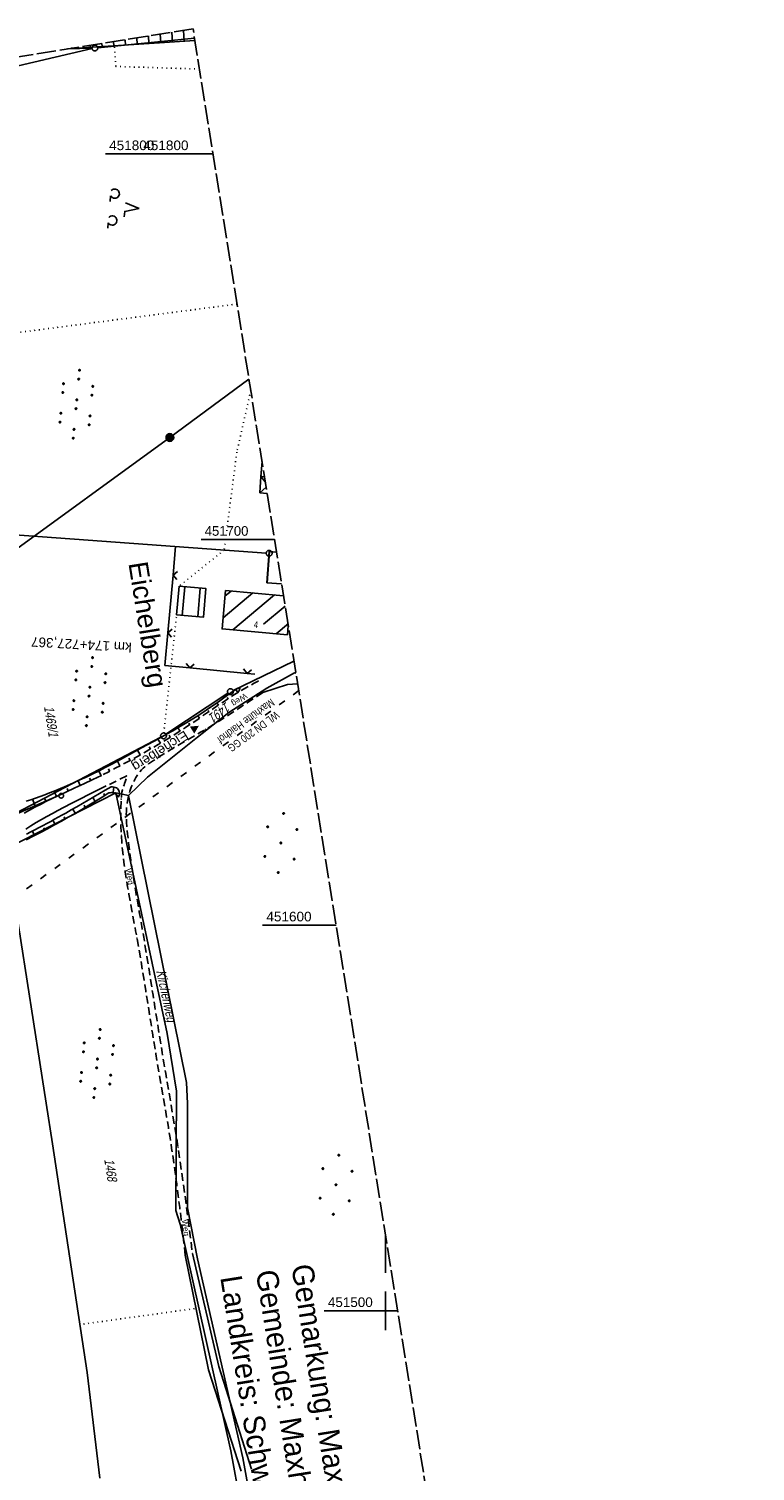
# Model space of a CAD drawing. Extents: x 508367 to 508796, y 450874 to 451832.
# Tile 37 of 37: x 508608 to 508796, y 451458 to 451832. Entities that reach past the tile are written whole.
import ezdxf
from ezdxf.enums import TextEntityAlignment as Align

# ---------------------------------------------------------------- set-up
doc = ezdxf.new("R2010")
doc.units = 0
doc.header["$LTSCALE"] = 10
doc.header["$MEASUREMENT"] = 0
for name, pattern in [('ACAD_ISO03W100', [30, 12, -18]), ('LT00', [0]), ('LT11', [0.3, 0.2, -0.1]), ('LT14', [0.6, 0.5, -0.1]), ('PUNKTX2_STR', [0.6, 0.1, -0.5])]:
    doc.linetypes.add(name, pattern=pattern)
doc.layers.get('0').update_dxf_attribs({"linetype": 'LT00'})
for name, color, linetype in [('--EK_FBR', 250, 'LT00'), ('-EL-93-1', 250, 'LT00'), ('DFK_BEB_SCHR', 254, 'LT00'), ('DFK_BEBAUUNG', 250, 'LT00'), ('DFK_BES-NAME', 255, 'LT00'), ('DFK_FLUR_NR', 250, 'LT00'), ('DFK_GZPKT', 250, 'LT00'), ('DFK_HAUSNR', 250, 'LT00'), ('DFK_KATASTER', 250, 'LT00'), ('DFK_NUTZUNG', 250, 'LT00'), ('DFK_NUTZUNGSGRENZE', 70, 'PUNKTX2_STR'), ('DFK_TOPO-ANL', 252, 'LT00'), ('DFK_VERMPKT', 252, 'LT00'), ('FELDWEG_TEXT', 250, 'Continuous'), ('GRENZNAME_B', 250, 'Continuous'), ('ORTSNAMEN', 250, 'Continuous'), ('ORTSRICHTUNG', 7, 'Continuous'), ('STROM_FREILTG', 80, 'STROMFREILEITUNG'), ('STROM_TEXT', 80, 'Continuous'), ('V120_BOESCH', 250, 'LT00'), ('V120_BOSCHUNG', 250, 'LT00'), ('V120_RASTER', 250, 'LT00'), ('V121_AFBR_BAB', 250, 'LT00'), ('V121_BOESCH', 250, 'LT00'), ('V121_BOSCHUNG', 250, 'LT00'), ('V121_FELDWEG', 250, 'LT11'), ('V121_RASTER', 250, 'LT00'), ('V121_ZAUN', 40, 'LT00'), ('WASSERLTG', 130, 'ACAD_ISO03W100'), ('WASSERLTG_TEXT', 130, 'Continuous')]:
    doc.layers.add(name, color=color, linetype=linetype)
doc.layers.add('-BLATT_121-RAND', color=7, linetype='LT14', plot=False)
doc.styles.add('Arial', font='ARIAL.TTF')
doc.styles.add('Beschrift', font='ARIAL.TTF')
doc.styles.get("Standard").update_dxf_attribs({"font": 'ARIAL.TTF'})
doc.styles.add('Strom', font='txt-alt.shx')
doc.styles.add('UNIR-H', font='unir_h.shx', dxfattribs={"width": 0.8})
doc.styles.add('Versorgungsltg', font='ARIAL.TTF', dxfattribs={"width": 0.8, "height": 2})
doc.linetypes.add('STROMFREILEITUNG', pattern='A,12.7,-5.5,["xx",Strom,S=2.5,R=0,X=-2.6,Y=-0.85],-4.35', length=22.55)

# ---------------------------------------------------------------- blocks, each defined once
blk = doc.blocks.new('SYMB7010')
at = {"color": 0, "linetype": 'ByBlock'}
for points in [[(-0.031408, 0.499213), (-0.093728, 0.49134), (-0.15457, 0.475719), (-0.212975, 0.452595), (-0.268021, 0.422333), (-0.31884, 0.385411), (-0.36463, 0.342411), (-0.40467, 0.29401), (-0.438329, 0.240973), (-0.465074, 0.184136), (-0.484486, 0.124395), (-0.496256, 0.062692), (-0.5002, 0)], [(-0.5002, 0), (-0.496256, -0.062692), (-0.484486, -0.124395), (-0.465075, -0.184136), (-0.438329, -0.240973), (-0.404671, -0.29401), (-0.36463, -0.342411), (-0.31884, -0.385411), (-0.268021, -0.422333), (-0.212975, -0.452595), (-0.154571, -0.475719), (-0.093728, -0.49134), (-0.031408, -0.499213), (0.031408, -0.499213)], [(0.5002, 0), (0.496256, 0.062692), (0.484485, 0.124395), (0.465074, 0.184136), (0.438329, 0.240973), (0.40467, 0.29401), (0.36463, 0.342411), (0.31884, 0.385411), (0.268021, 0.422333), (0.212975, 0.452595), (0.15457, 0.475719), (0.093728, 0.49134), (0.031408, 0.499213), (-0.031408, 0.499213)], [(0.031408, -0.499213), (0.093728, -0.491341), (0.15457, -0.475719), (0.212975, -0.452595), (0.268021, -0.422333), (0.31884, -0.385411), (0.36463, -0.342411), (0.404671, -0.294011), (0.438329, -0.240974), (0.465075, -0.184136), (0.484486, -0.124395), (0.496256, -0.062692), (0.500201, 0)]]:
    blk.add_lwpolyline(points, dxfattribs=at)
blk = doc.blocks.new('Ackerland7')
at = {"layer": 'DFK_NUTZUNG', "color": 0, "linetype": 'ByBlock'}
for p, q in [((-4, 3.93), (-4, 3.67)), ((-3.95, 3.63), (-3.95, 3.97)), ((-3.9, 3.99), (-3.9, 3.61)), ((-3.85, 3.6), (-3.85, 4)), ((-3.8, 3.99), (-3.8, 3.61)), ((-3.75, 3.63), (-3.75, 3.97)), ((-3.7, 3.93), (-3.7, 3.67)), ((-3.65, 3.8), (-3.65, 3.8)), ((3.7, 3.93), (3.7, 3.67)), ((3.75, 3.63), (3.75, 3.97)), ((3.8, 3.99), (3.8, 3.61)), ((3.85, 3.6), (3.85, 4)), ((3.9, 3.99), (3.9, 3.61)), ((3.95, 3.63), (3.95, 3.97)), ((4, 3.93), (4, 3.67)), ((4.05, 3.8), (4.05, 3.8)), ((-7.85, 0.13), (-7.85, -0.13)), ((-7.8, -0.17), (-7.8, 0.17)), ((-7.75, 0.19), (-7.75, -0.19)), ((-7.7, -0.2), (-7.7, 0.2)), ((-7.65, 0.19), (-7.65, -0.19)), ((-7.6, -0.17), (-7.6, 0.17)), ((-7.55, 0.13), (-7.55, -0.13)), ((-7.5, 0), (-7.5, 0)), ((-0.15, 0.13), (-0.15, -0.13)), ((-0.1, -0.17), (-0.1, 0.17)), ((-0.05, 0.19), (-0.05, -0.19)), ((0, -0.2), (0, 0.2)), ((0.05, 0.19), (0.05, -0.19)), ((0.1, -0.17), (0.1, 0.17)), ((0.15, 0.13), (0.15, -0.13)), ((0.2, 0), (0.2, 0)), ((7.55, 0.13), (7.55, -0.13)), ((7.6, -0.17), (7.6, 0.17)), ((7.65, 0.19), (7.65, -0.19)), ((7.7, -0.2), (7.7, 0.2)), ((7.75, 0.19), (7.75, -0.19)), ((7.8, -0.17), (7.8, 0.17)), ((7.85, 0.13), (7.85, -0.13)), ((7.9, 0), (7.9, 0)), ((-4, -3.67), (-4, -3.93)), ((-3.95, -3.97), (-3.95, -3.63)), ((-3.9, -3.61), (-3.9, -3.99)), ((-3.85, -4), (-3.85, -3.6)), ((-3.8, -3.61), (-3.8, -3.99)), ((-3.75, -3.97), (-3.75, -3.63)), ((-3.7, -3.67), (-3.7, -3.93)), ((3.7, -3.67), (3.7, -3.93)), ((3.75, -3.97), (3.75, -3.63)), ((3.8, -3.61), (3.8, -3.99)), ((3.85, -4), (3.85, -3.6)), ((3.9, -3.61), (3.9, -3.99)), ((3.95, -3.97), (3.95, -3.63)), ((4, -3.67), (4, -3.93)), ((-3.65, -3.8), (-3.65, -3.8)), ((4.05, -3.8), (4.05, -3.8))]:
    blk.add_line(p, q, dxfattribs=at)
for points in [[(-3.65, 3.8), (-3.67, 3.89), (-3.73, 3.96), (-3.81, 3.99), (-3.89, 3.99), (-3.97, 3.96), (-4.03, 3.89), (-4.05, 3.8), (-4.03, 3.71), (-3.97, 3.64), (-3.89, 3.6), (-3.81, 3.6), (-3.73, 3.64), (-3.67, 3.71), (-3.65, 3.8)], [(4.05, 3.8), (4.03, 3.89), (3.97, 3.96), (3.89, 3.99), (3.81, 3.99), (3.73, 3.96), (3.67, 3.89), (3.65, 3.8), (3.67, 3.71), (3.73, 3.64), (3.81, 3.61), (3.89, 3.61), (3.97, 3.64), (4.03, 3.71), (4.05, 3.8)], [(-7.5, 0), (-7.52, 0.09), (-7.58, 0.16), (-7.66, 0.19), (-7.74, 0.19), (-7.82, 0.16), (-7.88, 0.09), (-7.9, 0)], [(0.2, 0), (0.18, 0.09), (0.12, 0.16), (0.04, 0.19), (-0.04, 0.19), (-0.12, 0.16), (-0.18, 0.09), (-0.2, 0)], [(-0.2, 0), (-0.18, -0.09), (-0.12, -0.16), (-0.04, -0.19), (0.04, -0.19), (0.12, -0.16), (0.18, -0.09), (0.2, 0)], [(7.9, 0), (7.88, 0.09), (7.82, 0.16), (7.74, 0.19), (7.66, 0.19), (7.58, 0.16), (7.52, 0.09), (7.5, 0)], [(7.5, 0), (7.52, -0.09), (7.58, -0.16), (7.66, -0.19), (7.74, -0.19), (7.82, -0.16), (7.88, -0.09), (7.9, 0)], [(-7.9, 0), (-7.88, -0.09), (-7.82, -0.16), (-7.74, -0.19), (-7.66, -0.19), (-7.58, -0.16), (-7.52, -0.09), (-7.5, 0)], [(-3.65, -3.8), (-3.67, -3.71), (-3.73, -3.64), (-3.81, -3.61), (-3.89, -3.61), (-3.97, -3.64), (-4.03, -3.71), (-4.05, -3.8), (-4.03, -3.89), (-3.97, -3.96), (-3.89, -3.99), (-3.81, -3.99), (-3.73, -3.96), (-3.67, -3.89), (-3.65, -3.8)], [(4.05, -3.8), (4.03, -3.71), (3.97, -3.64), (3.89, -3.61), (3.81, -3.61), (3.73, -3.64), (3.67, -3.71), (3.65, -3.8), (3.67, -3.89), (3.73, -3.96), (3.81, -3.99), (3.89, -3.99), (3.97, -3.96), (4.03, -3.89), (4.05, -3.8)]]:
    blk.add_lwpolyline(points, dxfattribs=at)
blk = doc.blocks.new('SYMB7201')
at = {"color": 0, "linetype": 'ByBlock'}
for p, q in [((0, 0.385), (-0.11, 0.015)), ((-0.255, -0.385), (-0.115, -0.385)), ((0.445, -0.385), (0.585, -0.385))]:
    blk.add_line(p, q, dxfattribs=at)
for points in [[(0.25, 0.015), (0.11, 0.015), (0, 0.385)], [(-0.393816, -0.383308), (-0.416239, -0.362945), (-0.432849, -0.337617), (-0.442589, -0.308936), (-0.444836, -0.27873), (-0.439449, -0.248923), (-0.426769, -0.221415), (-0.407606, -0.197958), (-0.38318, -0.180047), (-0.355047, -0.168823), (-0.325, -0.165), (-0.294953, -0.168823), (-0.26682, -0.180047), (-0.242394, -0.197959), (-0.223231, -0.221415), (-0.210551, -0.248923), (-0.205164, -0.27873), (-0.207411, -0.308936), (-0.21715, -0.337617), (-0.233761, -0.362945), (-0.256184, -0.383308)], [(0.306185, -0.383308), (0.283761, -0.362945), (0.267151, -0.337617), (0.257411, -0.308936), (0.255164, -0.27873), (0.260552, -0.248923), (0.273231, -0.221415), (0.292394, -0.197958), (0.31682, -0.180047), (0.344953, -0.168823), (0.375, -0.165), (0.405047, -0.168823), (0.43318, -0.180047), (0.457606, -0.197959), (0.476769, -0.221415), (0.489449, -0.248923), (0.494836, -0.27873), (0.492589, -0.308936), (0.48285, -0.337617), (0.466239, -0.362945), (0.443816, -0.383308)]]:
    blk.add_lwpolyline(points, dxfattribs=at)
blk = doc.blocks.new('SYMB7110')
at = {"color": 0, "linetype": 'ByBlock'}
for p, q in [((-0.515, 0.392919), (-0.515, 0.367081)), ((-0.51, 0.362895), (-0.51, 0.397105)), ((-0.505, 0.399164), (-0.505, 0.360836)), ((-0.5, 0.360204), (-0.5, 0.399796)), ((-0.495, 0.399164), (-0.495, 0.360836)), ((-0.49, 0.362895), (-0.49, 0.397105)), ((-0.485, 0.392919), (-0.485, 0.367081)), ((-0.48, 0.379874), (-0.48, 0.380145)), ((-0.285, 0.392919), (-0.285, 0.367081)), ((-0.28, 0.362895), (-0.28, 0.397105)), ((-0.275, 0.399164), (-0.275, 0.360836)), ((-0.27, 0.360204), (-0.27, 0.399796)), ((-0.265, 0.399164), (-0.265, 0.360836)), ((-0.26, 0.362895), (-0.26, 0.397105)), ((-0.255, 0.392919), (-0.255, 0.367081)), ((-0.25, 0.379874), (-0.25, 0.380146)), ((0.255, 0.392919), (0.255, 0.367081)), ((0.26, 0.362895), (0.26, 0.397105)), ((0.265, 0.399164), (0.265, 0.360836)), ((0.27, 0.360204), (0.27, 0.399796)), ((0.275, 0.399164), (0.275, 0.360836)), ((0.28, 0.362895), (0.28, 0.397105)), ((0.285, 0.392919), (0.285, 0.367081)), ((0.29, 0.379874), (0.29, 0.380145)), ((0.485, 0.392919), (0.485, 0.367081)), ((0.49, 0.362895), (0.49, 0.397105)), ((0.495, 0.399164), (0.495, 0.360836)), ((0.5, 0.360204), (0.5, 0.399796)), ((0.505, 0.399164), (0.505, 0.360836)), ((0.51, 0.362895), (0.51, 0.397105)), ((0.515, 0.392919), (0.515, 0.367081)), ((0.52, 0.379874), (0.52, 0.380146)), ((-0.9, 0.012919), (-0.9, -0.012919)), ((-0.895, -0.017106), (-0.895, 0.017105)), ((-0.89, 0.019164), (-0.89, -0.019164)), ((-0.885, -0.019797), (-0.885, 0.019796)), ((-0.88, 0.019164), (-0.88, -0.019164)), ((-0.875, -0.017106), (-0.875, 0.017105)), ((-0.87, 0.012919), (-0.87, -0.012919)), ((-0.865, -0.000126), (-0.865, 0.000145)), ((-0.67, 0.012919), (-0.67, -0.012919)), ((-0.665, -0.017106), (-0.665, 0.017105)), ((-0.66, 0.019164), (-0.66, -0.019164)), ((-0.655, -0.019797), (-0.655, 0.019796)), ((-0.65, 0.019164), (-0.65, -0.019164)), ((-0.645, -0.017106), (-0.645, 0.017105)), ((-0.64, 0.012919), (-0.64, -0.012919)), ((-0.635, -0.000126), (-0.635, 0.000145)), ((-0.13, 0.012919), (-0.13, -0.012919)), ((-0.125, -0.017105), (-0.125, 0.017105)), ((-0.12, 0.019164), (-0.12, -0.019164)), ((-0.115, -0.019796), (-0.115, 0.019796)), ((-0.11, 0.019164), (-0.11, -0.019164)), ((-0.105, -0.017105), (-0.105, 0.017105)), ((-0.1, 0.012919), (-0.1, -0.012919)), ((-0.095, -0.000126), (-0.095, 0.000146)), ((0.1, 0.012919), (0.1, -0.012919)), ((0.105, -0.017105), (0.105, 0.017105)), ((0.11, 0.019164), (0.11, -0.019164)), ((0.115, -0.019796), (0.115, 0.019796)), ((0.12, 0.019164), (0.12, -0.019164)), ((0.125, -0.017105), (0.125, 0.017105)), ((0.13, 0.012919), (0.13, -0.012919)), ((0.135, -0.000126), (0.135, 0.000146)), ((0.64, 0.012919), (0.64, -0.012919)), ((0.645, -0.017105), (0.645, 0.017105)), ((0.65, 0.019164), (0.65, -0.019164)), ((0.655, -0.019796), (0.655, 0.019796)), ((0.66, 0.019164), (0.66, -0.019164)), ((0.665, -0.017105), (0.665, 0.017105)), ((0.67, 0.012919), (0.67, -0.012919)), ((0.675, -0.000126), (0.675, 0.000146)), ((0.87, 0.012919), (0.87, -0.012919)), ((0.875, -0.017105), (0.875, 0.017105)), ((0.88, 0.019164), (0.88, -0.019164)), ((0.885, -0.019796), (0.885, 0.019796)), ((0.89, 0.019164), (0.89, -0.019164)), ((0.895, -0.017105), (0.895, 0.017105)), ((0.9, 0.012919), (0.9, -0.012919)), ((0.905, -0.000126), (0.905, 0.000146)), ((-0.515, -0.367081), (-0.515, -0.392919)), ((-0.51, -0.397105), (-0.51, -0.362895)), ((-0.505, -0.360836), (-0.505, -0.399164)), ((-0.5, -0.399796), (-0.5, -0.360204)), ((-0.495, -0.360836), (-0.495, -0.399164)), ((-0.49, -0.397106), (-0.49, -0.362895)), ((-0.485, -0.367081), (-0.485, -0.392919)), ((-0.285, -0.367081), (-0.285, -0.392919)), ((-0.28, -0.397105), (-0.28, -0.362895)), ((-0.275, -0.360836), (-0.275, -0.399164)), ((-0.27, -0.399796), (-0.27, -0.360204)), ((-0.265, -0.360836), (-0.265, -0.399164)), ((-0.26, -0.397105), (-0.26, -0.362895)), ((-0.255, -0.367081), (-0.255, -0.392919)), ((0.255, -0.367081), (0.255, -0.392919)), ((0.26, -0.397105), (0.26, -0.362895)), ((0.265, -0.360836), (0.265, -0.399164)), ((0.27, -0.399796), (0.27, -0.360204)), ((0.275, -0.360836), (0.275, -0.399164)), ((0.28, -0.397105), (0.28, -0.362895)), ((0.285, -0.367081), (0.285, -0.392919)), ((0.485, -0.367081), (0.485, -0.392919)), ((0.49, -0.397105), (0.49, -0.362895)), ((0.495, -0.360836), (0.495, -0.399164)), ((0.5, -0.399796), (0.5, -0.360204)), ((0.505, -0.360836), (0.505, -0.399164)), ((0.51, -0.397105), (0.51, -0.362895)), ((0.515, -0.367081), (0.515, -0.392919)), ((-0.48, -0.380126), (-0.48, -0.379855)), ((-0.25, -0.380126), (-0.25, -0.379855)), ((0.29, -0.380126), (0.29, -0.379855)), ((0.52, -0.380126), (0.52, -0.379855))]:
    blk.add_line(p, q, dxfattribs=at)
for points in [[(-0.48, 0.38), (-0.481981, 0.388678), (-0.48753, 0.395637), (-0.49555, 0.399499), (-0.50445, 0.399499), (-0.51247, 0.395637), (-0.518019, 0.388678), (-0.52, 0.38), (-0.518019, 0.371322), (-0.51247, 0.364363), (-0.50445, 0.360501), (-0.49555, 0.360501), (-0.48753, 0.364363), (-0.481981, 0.371322), (-0.48, 0.38)], [(-0.25, 0.38), (-0.251981, 0.388678), (-0.25753, 0.395637), (-0.26555, 0.399499), (-0.27445, 0.399499), (-0.28247, 0.395637), (-0.288019, 0.388678), (-0.29, 0.38), (-0.288019, 0.371322), (-0.28247, 0.364363), (-0.27445, 0.360501), (-0.26555, 0.360501), (-0.25753, 0.364363), (-0.251981, 0.371322), (-0.25, 0.38)], [(0.29, 0.38), (0.288019, 0.388678), (0.28247, 0.395637), (0.27445, 0.399499), (0.26555, 0.399499), (0.25753, 0.395637), (0.251981, 0.388678), (0.25, 0.38), (0.251981, 0.371322), (0.25753, 0.364363), (0.26555, 0.360501), (0.27445, 0.360501), (0.28247, 0.364363), (0.288019, 0.371322), (0.29, 0.38)], [(0.52, 0.38), (0.518019, 0.388678), (0.51247, 0.395637), (0.50445, 0.399499), (0.495549, 0.399499), (0.48753, 0.395637), (0.481981, 0.388678), (0.48, 0.38), (0.481981, 0.371322), (0.48753, 0.364363), (0.495549, 0.360501), (0.50445, 0.360501), (0.51247, 0.364363), (0.518019, 0.371322), (0.52, 0.38)], [(-0.865, 0), (-0.866981, 0.008678), (-0.87253, 0.015637), (-0.88055, 0.019498), (-0.88945, 0.019498), (-0.89747, 0.015637), (-0.903019, 0.008678), (-0.905, 0)], [(-0.905, 0), (-0.903019, -0.008678), (-0.89747, -0.015637), (-0.88945, -0.019499), (-0.88055, -0.019499), (-0.87253, -0.015637), (-0.866981, -0.008678), (-0.865, 0)], [(-0.635, 0), (-0.636981, 0.008678), (-0.64253, 0.015637), (-0.65055, 0.019498), (-0.65945, 0.019498), (-0.66747, 0.015637), (-0.673019, 0.008678), (-0.675, 0)], [(-0.675, 0), (-0.673019, -0.008678), (-0.66747, -0.015637), (-0.65945, -0.019499), (-0.65055, -0.019499), (-0.64253, -0.015637), (-0.636981, -0.008678), (-0.635, 0)], [(-0.095, 0), (-0.096981, 0.008678), (-0.10253, 0.015637), (-0.11055, 0.019499), (-0.11945, 0.019499), (-0.12747, 0.015637), (-0.133019, 0.008678), (-0.135, 0)], [(-0.135, 0), (-0.133019, -0.008678), (-0.12747, -0.015637), (-0.11945, -0.019499), (-0.11055, -0.019499), (-0.10253, -0.015637), (-0.096981, -0.008678), (-0.095, 0)], [(0.135, 0), (0.133019, 0.008678), (0.12747, 0.015637), (0.11945, 0.019499), (0.11055, 0.019499), (0.10253, 0.015637), (0.096981, 0.008678), (0.095, 0)], [(0.095, 0), (0.096981, -0.008678), (0.10253, -0.015637), (0.11055, -0.019499), (0.11945, -0.019499), (0.12747, -0.015637), (0.133019, -0.008678), (0.135, 0)], [(0.675, 0), (0.673019, 0.008678), (0.66747, 0.015637), (0.65945, 0.019499), (0.65055, 0.019499), (0.64253, 0.015637), (0.636981, 0.008678), (0.635, 0)], [(0.635, 0), (0.636981, -0.008678), (0.64253, -0.015637), (0.65055, -0.019499), (0.65945, -0.019499), (0.66747, -0.015637), (0.673019, -0.008678), (0.675, 0)], [(0.905, 0), (0.903019, 0.008678), (0.89747, 0.015637), (0.88945, 0.019499), (0.88055, 0.019499), (0.87253, 0.015637), (0.866981, 0.008678), (0.865, 0)], [(0.865, 0), (0.866981, -0.008678), (0.87253, -0.015637), (0.88055, -0.019499), (0.88945, -0.019499), (0.89747, -0.015637), (0.903019, -0.008678), (0.905, 0)], [(-0.48, -0.38), (-0.481981, -0.371322), (-0.48753, -0.364363), (-0.49555, -0.360501), (-0.50445, -0.360501), (-0.51247, -0.364363), (-0.518019, -0.371322), (-0.52, -0.38), (-0.518019, -0.388678), (-0.51247, -0.395637), (-0.50445, -0.399499), (-0.49555, -0.399499), (-0.48753, -0.395637), (-0.481981, -0.388678), (-0.48, -0.38)], [(-0.25, -0.38), (-0.251981, -0.371322), (-0.25753, -0.364363), (-0.26555, -0.360501), (-0.27445, -0.360501), (-0.28247, -0.364363), (-0.288019, -0.371322), (-0.29, -0.38), (-0.288019, -0.388678), (-0.28247, -0.395637), (-0.27445, -0.399499), (-0.26555, -0.399499), (-0.25753, -0.395637), (-0.251981, -0.388678), (-0.25, -0.38)], [(0.29, -0.38), (0.288019, -0.371322), (0.28247, -0.364363), (0.27445, -0.360501), (0.26555, -0.360501), (0.25753, -0.364363), (0.251981, -0.371322), (0.25, -0.38), (0.251981, -0.388678), (0.25753, -0.395637), (0.26555, -0.399499), (0.27445, -0.399499), (0.28247, -0.395637), (0.288019, -0.388678), (0.29, -0.38)], [(0.52, -0.38), (0.518019, -0.371322), (0.51247, -0.364363), (0.50445, -0.360501), (0.495549, -0.360501), (0.48753, -0.364363), (0.481981, -0.371322), (0.48, -0.38), (0.481981, -0.388678), (0.48753, -0.395637), (0.495549, -0.399499), (0.50445, -0.399499), (0.51247, -0.395637), (0.518019, -0.388678), (0.52, -0.38)]]:
    blk.add_lwpolyline(points, dxfattribs=at)
blk = doc.blocks.new('SYMB0011')
at = {"color": 0, "linetype": 'ByBlock'}
for p, q in [((0.5, 0), (-0.5, 0)), ((0, 0.5), (0, -0.5))]:
    blk.add_line(p, q, dxfattribs=at)
blk = doc.blocks.new('SYMB0024')
at = {"color": 0, "linetype": 'ByBlock'}
for p, q in [((-0.5, 0.5), (0, 0)), ((0, 0), (0.5, 0.5))]:
    blk.add_line(p, q, dxfattribs=at)

msp = doc.modelspace()

# ---------------------------------------------------------------- hatches: boundary and pattern name
at = {"layer": 'STROM_TEXT'}
h = msp.add_hatch(color=256, dxfattribs=at)
edge = h.paths.add_edge_path()
edge.add_arc((508644.11, 451726.48), 1, 0, 360)

# ---------------------------------------------------------------- linework, layer by layer
at = {"layer": '--EK_FBR'}
for points in [[(508606.28, 451629.1), (508607.69, 451629.86), (508609.11, 451630.61), (508610.54, 451631.34), (508611.97, 451632.05), (508613.41, 451632.75), (508614.86, 451633.44), (508617.16, 451634.54), (508619.47, 451635.62), (508621.78, 451636.7), (508624.09, 451637.77), (508626.4, 451638.84)], [(508627.57, 451636.12), (508625.35, 451635.01), (508623.13, 451633.9), (508620.91, 451632.77), (508618.7, 451631.64), (508616.49, 451630.5), (508615.07, 451629.75), (508613.65, 451628.99), (508612.24, 451628.22), (508610.84, 451627.43), (508609.45, 451626.62), (508608.09, 451625.79), (508606.73, 451624.93)]]:
    msp.add_lwpolyline(points, dxfattribs=at)
at = {"layer": '-BLATT_121-RAND'}
msp.add_lwpolyline([(508366.71, 451787.23), (508512.47, 450873.79), (508795.89, 450919.01), (508650.12, 451832.45), (508366.71, 451787.23)], dxfattribs=at)
at = {"layer": 'DFK_BEB_SCHR'}
for p, q in [((508667.74, 451716.54), (508667.89, 451716.37)), ((508669.32, 451688.81), (508669.96, 451696.89)), ((508648, 451687.79), (508647.33, 451680.36)), ((508651.32, 451680), (508651.99, 451687.42)), ((508657.92, 451679.75), (508665.61, 451686.16)), ((508659.97, 451686.67), (508658.43, 451685.39)), ((508671.25, 451685.66), (508660.4, 451676.61)), ((508668.4, 451678.08), (508674.01, 451682.75)), ((508666.03, 451676.1), (508666.14, 451676.19)), ((508674.86, 451678.25), (508671.66, 451675.59))]:
    msp.add_line(p, q, dxfattribs=at)
at = {"layer": 'DFK_BEBAUUNG'}
for p, q in [((508667.73, 451716.38), (508667.41, 451712.16)), ((508669.08, 451713.63), (508667.41, 451712.16)), ((508667.73, 451716.38), (508668.86, 451715.01)), ((508669.34, 451712), (508667.41, 451712.16))]:
    msp.add_line(p, q, dxfattribs=at)
for points in [[(508668.66, 451716.31), (508667.73, 451716.38), (508668.03, 451720.25)], [(508669.24, 451688.82), (508669.88, 451696.9), (508671.78, 451696.75)], [(508645.85, 451680.5), (508646.52, 451687.93), (508653.46, 451687.29), (508652.79, 451679.87), (508645.85, 451680.5)], [(508673.09, 451688.52), (508669.24, 451688.82)], [(508674.61, 451675.32), (508657.65, 451676.86), (508658.56, 451686.8), (508673.58, 451685.45)], [(508674.82, 451677.72), (508674.61, 451675.32)]]:
    msp.add_lwpolyline(points, dxfattribs=at)
at = {"layer": 'DFK_KATASTER'}
for p, q in [((508625.4, 451827.57), (508650.51, 451830.05)), ((508623.92, 451827.33), (508546.97, 451809.29)), ((508623.9, 451827.47), (508617.52, 451827.25)), ((508669.1, 451696.51), (508598.08, 451701.69)), ((508669.24, 451688.82), (508669.79, 451695.71)), ((508673.09, 451688.52), (508669.24, 451688.82)), ((508676.29, 451668.49), (508660.49, 451660.9)), ((508669.22, 451661.5), (508676.44, 451665.48)), ((508676.44, 451665.48), (508676.78, 451665.39)), ((508659.41, 451655.16), (508669.22, 451661.5)), ((508643.09, 451649.53), (508659.18, 451660.17)), ((508651.25, 451648.79), (508659.41, 451655.16)), ((508641.8, 451648.77), (508600.87, 451627.33)), ((508638.33, 451638.4), (508651.25, 451648.79)), ((508633.4, 451633.63), (508638.33, 451638.4)), ((508601.66, 451619.83), (508630.1, 451634.38)), ((508630.1, 451634.38), (508643.44, 451571.94)), ((508630.1, 451634.38), (508633.4, 451633.63)), ((508633.4, 451633.63), (508648.39, 451559.21)), ((508613.66, 451543.32), (508602.18, 451617.13)), ((508643.44, 451571.94), (508645.8, 451556.95)), ((508645.8, 451556.95), (508645.69, 451526.04)), ((508648.39, 451559.21), (508648.65, 451553.8)), ((508648.65, 451553.8), (508648.7, 451526.69)), ((508622.65, 451484), (508613.66, 451543.32)), ((508645.69, 451526.04), (508646.76, 451522.51)), ((508648.7, 451526.69), (508651.24, 451513.49)), ((508646.76, 451522.51), (508659.88, 451463.68)), ((508651.24, 451513.49), (508663, 451461.88)), ((508625.95, 451456.64), (508622.65, 451484)), ((508670.37, 451408.49), (508659.88, 451463.68)), ((508663, 451461.88), (508665.71, 451447.38))]:
    msp.add_line(p, q, dxfattribs=at)
at = {"layer": 'DFK_NUTZUNGSGRENZE', "ltscale": 0.2}
for p, q in [((508630.08, 451822.71), (508629.76, 451828)), ((508651.79, 451822.02), (508630.08, 451822.71)), ((508661.51, 451761.09), (508597.46, 451752.76)), ((508665.09, 451738.68), (508661.47, 451722.7)), ((508661.47, 451722.7), (508658.2, 451697.31)), ((508658.2, 451697.31), (508646.52, 451687.93)), ((508642.54, 451649.86), (508645.85, 451680.5)), ((508650.47, 451500.58), (508620.76, 451496.46))]:
    msp.add_line(p, q, dxfattribs=at)
at = {"layer": 'DFK_TOPO-ANL'}
for p, q in [((508668.2, 451660.36), (508674.63, 451662.46)), ((508674.63, 451662.46), (508677.22, 451662.63)), ((508656.81, 451485.62), (508649.96, 451514.86)), ((508654.1, 451484.73), (508648.11, 451514.46)), ((508665.24, 451458.94), (508656.81, 451485.62)), ((508662.57, 451458.45), (508654.1, 451484.73))]:
    msp.add_line(p, q, dxfattribs=at)
at = {"layer": 'STROM_FREILTG', "ltscale": 0.05, "flags": 128}
msp.add_lwpolyline([(508664.62, 451741.59), (508644.11, 451726.48), (508557.09, 451663.2), (508439.22, 451609.46), (508396.75, 451598.99)], dxfattribs=at)
at = {"layer": 'STROM_TEXT'}
msp.add_circle((508644.11, 451726.48), 1, dxfattribs=at)
at = {"layer": 'V120_BOESCH'}
msp.add_lwpolyline([(508650.6, 451829.45), (508642.74, 451828.91), (508621.47, 451827.51), (508618.55, 451827.42)], dxfattribs=at)
at = {"layer": 'V120_BOSCHUNG'}
for p, q in [((508629.56, 451828.04), (508629.49, 451829.16)), ((508632.6, 451828.24), (508632.51, 451829.64)), ((508635.64, 451828.44), (508635.54, 451830.13)), ((508638.69, 451828.64), (508638.57, 451830.61)), ((508641.74, 451828.84), (508641.6, 451831.09)), ((508644.8, 451829.05), (508644.62, 451831.58)), ((508647.85, 451829.26), (508647.65, 451832.06)), ((508620.35, 451827.47), (508620.35, 451827.7)), ((508623.43, 451827.64), (508623.41, 451828.19)), ((508626.51, 451827.84), (508626.46, 451828.68))]:
    msp.add_line(p, q, dxfattribs=at)
at = {"layer": 'V120_RASTER'}
msp.add_line((508645.88, 451800), (508627.38, 451800), dxfattribs=at)
at = {"layer": 'V121_AFBR_BAB'}
for points in [[(508606.28, 451629.1), (508607.69, 451629.86), (508609.11, 451630.61), (508610.54, 451631.34), (508611.97, 451632.05), (508613.41, 451632.75), (508614.86, 451633.44), (508617.16, 451634.54), (508619.47, 451635.62), (508621.78, 451636.7), (508624.09, 451637.77), (508626.4, 451638.84)], [(508627.57, 451636.12), (508625.35, 451635.01), (508623.13, 451633.9), (508620.91, 451632.77), (508618.7, 451631.64), (508616.49, 451630.5), (508615.07, 451629.75), (508613.65, 451628.99), (508612.24, 451628.22), (508610.84, 451627.43), (508609.45, 451626.62), (508608.09, 451625.79), (508606.73, 451624.93)]]:
    msp.add_lwpolyline(points, dxfattribs=at)
at = {"layer": 'V121_BOESCH'}
for points in [[(508650.6, 451829.45), (508642.74, 451828.91), (508621.47, 451827.51), (508618.55, 451827.42)], [(508662.21, 451661.46), (508661.76, 451661.42), (508661.33, 451661.26), (508659.9, 451660.23), (508658.46, 451659.2), (508657.03, 451658.19), (508655.58, 451657.18), (508654.13, 451656.18), (508652.66, 451655.2), (508651.19, 451654.25), (508649.62, 451653.27), (508648.04, 451652.31), (508646.45, 451651.37), (508644.85, 451650.45), (508643.24, 451649.54), (508641.63, 451648.64), (508640.01, 451647.75), (508638.39, 451646.86), (508636.77, 451645.97), (508635.2, 451645.11), (508633.64, 451644.25), (508632.07, 451643.4), (508630.5, 451642.55), (508628.92, 451641.7), (508627.33, 451640.87), (508625.73, 451640.06), (508624.09, 451639.24), (508622.43, 451638.44), (508620.76, 451637.67), (508619.09, 451636.91), (508617.42, 451636.17), (508615.76, 451635.46), (508614.09, 451634.78), (508612.9, 451634.3), (508611.7, 451633.83), (508610.5, 451633.39), (508609.28, 451632.95), (508608.05, 451632.54), (508606.81, 451632.14)], [(508661.73, 451660.35), (508661.97, 451660.69), (508662.13, 451661.06), (508662.21, 451661.46)], [(508630.71, 451633.2), (508630.83, 451633.48), (508630.94, 451633.76), (508631.02, 451634.05), (508631.04, 451634.35), (508631, 451634.65), (508630.89, 451634.94), (508630.74, 451635.21), (508630.54, 451635.43), (508630.26, 451635.62), (508629.94, 451635.75), (508629.59, 451635.83), (508629.22, 451635.87), (508628.85, 451635.9), (508627.35, 451635.02), (508625.85, 451634.14), (508624.36, 451633.26), (508622.88, 451632.4), (508621.41, 451631.55), (508619.96, 451630.71), (508618.52, 451629.89), (508617.1, 451629.09), (508616.12, 451628.55), (508615.15, 451628.01), (508614.18, 451627.47), (508613.2, 451626.94), (508612.21, 451626.41), (508611.21, 451625.87), (508610.19, 451625.33), (508609.13, 451624.77), (508608.05, 451624.2), (508606.93, 451623.61)], [(508614.86, 451633.44), (508602.43, 451628.01)], [(508606.85, 451622.19), (508608.69, 451623.13), (508610.52, 451624.07), (508612.34, 451625.03), (508614.16, 451626), (508615.97, 451626.98), (508617.77, 451627.99), (508619.54, 451629.01), (508621.3, 451630.04), (508623.05, 451631.1), (508624.79, 451632.16), (508626.53, 451633.23), (508628.26, 451634.31), (508628.63, 451634.38), (508628.98, 451634.43), (508629.32, 451634.43), (508629.63, 451634.36), (508629.88, 451634.23), (508630.11, 451634.03), (508630.32, 451633.78), (508630.52, 451633.5), (508630.71, 451633.2)]]:
    msp.add_lwpolyline(points, dxfattribs=at)
at = {"layer": 'V121_BOSCHUNG'}
for p, q in [((508629.56, 451828.04), (508629.49, 451829.16)), ((508632.6, 451828.24), (508632.51, 451829.64)), ((508635.64, 451828.44), (508635.54, 451830.13)), ((508638.69, 451828.64), (508638.57, 451830.61)), ((508641.74, 451828.84), (508641.6, 451831.09)), ((508644.8, 451829.05), (508644.62, 451831.58)), ((508647.85, 451829.26), (508647.65, 451832.06)), ((508620.35, 451827.47), (508620.35, 451827.7)), ((508623.43, 451827.64), (508623.41, 451828.19)), ((508626.51, 451827.84), (508626.46, 451828.68)), ((508661.71, 451660.34), (508661.21, 451661.17)), ((508656.7, 451657.09), (508656.3, 451657.68)), ((508659.19, 451658.75), (508658.97, 451659.08)), ((508651.77, 451653.68), (508651.32, 451654.33)), ((508654.24, 451655.38), (508654.03, 451655.68)), ((508646.76, 451650.36), (508646.2, 451651.22)), ((508649.28, 451652), (508649.03, 451652.37)), ((508639.05, 451645.67), (508638.71, 451646.26)), ((508641.65, 451647.19), (508640.98, 451648.28)), ((508644.21, 451648.75), (508643.91, 451649.25)), ((508631.14, 451641.32), (508630.49, 451642.54)), ((508633.79, 451642.74), (508633.46, 451643.35)), ((508636.43, 451644.18), (508635.74, 451645.41)), ((508626.3, 451638.79), (508625.71, 451640.05)), ((508628.48, 451639.93), (508628.16, 451640.53)), ((508614.71, 451633.37), (508614.09, 451634.78)), ((508617.74, 451634.81), (508617.45, 451635.43)), ((508620.85, 451636.27), (508620.3, 451637.45)), ((508623.57, 451637.53), (508623.3, 451638.13)), ((508629.37, 451634.42), (508629.57, 451635.83)), ((508609.21, 451630.97), (508608.46, 451632.67)), ((508611.96, 451632.17), (508611.63, 451632.93)), ((508622.18, 451630.57), (508621.86, 451631.1)), ((508624.75, 451632.13), (508624.13, 451633.13)), ((508627.19, 451633.64), (508627.01, 451634.18)), ((508614.34, 451626.09), (508613.73, 451627.23)), ((508616.98, 451627.54), (508616.66, 451628.11)), ((508619.59, 451629.03), (508618.96, 451630.14)), ((508609.02, 451623.3), (508608.45, 451624.41)), ((508611.69, 451624.68), (508611.39, 451625.25))]:
    msp.add_line(p, q, dxfattribs=at)
at = {"layer": 'V121_FELDWEG'}
msp.add_line((508632.91, 451638.72), (508627.57, 451636.12), dxfattribs=at)
at = {"layer": 'V121_FELDWEG', "flags": 128}
for points in [[(508667.01, 451663.31), (508665.94, 451662.74), (508664.88, 451662.16), (508663.83, 451661.57), (508662.78, 451660.97), (508661.73, 451660.35), (508660.44, 451659.56), (508659.16, 451658.73), (508657.89, 451657.89), (508656.63, 451657.04), (508655.38, 451656.17), (508654.12, 451655.31), (508652.87, 451654.44), (508651.62, 451653.57), (508648.16, 451651.26), (508644.65, 451649.03), (508641.1, 451646.87), (508637.51, 451644.79), (508635.67, 451643.76), (508633.83, 451642.76), (508631.98, 451641.77), (508630.12, 451640.79), (508628.26, 451639.81), (508626.4, 451638.84)], [(508668.2, 451660.36), (508666.36, 451659.13), (508664.53, 451657.91), (508662.69, 451656.7), (508660.84, 451655.49), (508658.99, 451654.3), (508657.13, 451653.12), (508655.26, 451651.96), (508653.38, 451650.82), (508652.02, 451650.03), (508650.66, 451649.24), (508649.3, 451648.45), (508647.94, 451647.67), (508646.58, 451646.88), (508645.22, 451646.08), (508643.87, 451645.27), (508642.53, 451644.44), (508641.2, 451643.6), (508639.88, 451642.72), (508638.58, 451641.82), (508638.11, 451641.48), (508637.64, 451641.12), (508637.19, 451640.75), (508636.77, 451640.34), (508636.36, 451639.88), (508635.98, 451639.38), (508635.64, 451638.86), (508635.32, 451638.32), (508635.02, 451637.76), (508634.53, 451636.78), (508634.1, 451635.77), (508633.73, 451634.74), (508633.42, 451633.7), (508633.17, 451632.64), (508633, 451631.66), (508632.89, 451630.67), (508632.83, 451629.67), (508632.81, 451628.66), (508632.83, 451627.65), (508632.87, 451626.64), (508632.95, 451625.63), (508633.04, 451624.61), (508633.14, 451623.6), (508633.39, 451621.34), (508633.67, 451619.08), (508633.98, 451616.84), (508634.31, 451614.61), (508634.66, 451612.38), (508635.02, 451610.16), (508635.39, 451607.95), (508635.78, 451605.73), (508636.16, 451603.52), (508636.55, 451601.31), (508636.94, 451599.1), (508637.32, 451596.89), (508637.82, 451593.89), (508638.32, 451590.88), (508638.8, 451587.87), (508639.27, 451584.86), (508639.75, 451581.85), (508640.22, 451578.83), (508640.69, 451575.81), (508641.17, 451572.8), (508641.66, 451569.78), (508642.11, 451567.04), (508642.57, 451564.29), (508643.04, 451561.55), (508643.51, 451558.8), (508643.97, 451556.06), (508644.44, 451553.32), (508644.9, 451550.57), (508645.35, 451547.83), (508645.8, 451545.08), (508646.23, 451542.33), (508646.69, 451539.29), (508647.13, 451536.24), (508647.56, 451533.19), (508647.98, 451530.14), (508648.39, 451527.09), (508648.79, 451524.03), (508649.19, 451520.97), (508649.58, 451517.92), (508649.96, 451514.86)], [(508648.11, 451514.46), (508647.75, 451517.54), (508647.39, 451520.62), (508647.03, 451523.7), (508646.65, 451526.78), (508646.27, 451529.86), (508645.87, 451532.94), (508645.46, 451536.01), (508645.03, 451539.09), (508644.57, 451542.15), (508644.15, 451544.88), (508643.71, 451547.61), (508643.26, 451550.33), (508642.81, 451553.06), (508642.34, 451555.78), (508641.87, 451558.5), (508641.4, 451561.22), (508640.93, 451563.94), (508640.47, 451566.66), (508640.01, 451569.39), (508639.57, 451572.11), (508639.14, 451574.84), (508638.71, 451577.57), (508638.28, 451580.3), (508637.85, 451583.03), (508637.41, 451585.76), (508636.97, 451588.49), (508636.52, 451591.22), (508636.06, 451593.95), (508635.57, 451596.67), (508635.23, 451598.57), (508634.87, 451600.47), (508634.52, 451602.37), (508634.16, 451604.27), (508633.82, 451606.17), (508633.48, 451608.07), (508633.15, 451609.97), (508632.84, 451611.88), (508632.55, 451613.78), (508632.28, 451615.69), (508632.04, 451617.6), (508631.83, 451619.51), (508631.66, 451621.42), (508631.52, 451623.33), (508631.41, 451625.67), (508631.37, 451628.01), (508631.39, 451630.36), (508631.48, 451632.71), (508631.52, 451633.32), (508631.57, 451633.92), (508631.66, 451634.51), (508631.79, 451635.1), (508631.91, 451635.52), (508632.06, 451635.94), (508632.22, 451636.35), (508632.37, 451636.77), (508632.52, 451637.19), (508632.67, 451637.69), (508632.79, 451638.2), (508632.91, 451638.72)]]:
    msp.add_lwpolyline(points, dxfattribs=at)
at = {"layer": 'V121_RASTER'}
for p, q in [((508655.3, 451800), (508636.24, 451800)), ((508652.2, 451700), (508671.26, 451700)), ((508687.22, 451600), (508668.16, 451600)), ((508700, 451509.9), (508700, 451519.9)), ((508700, 451495), (508700, 451505)), ((508684.12, 451500), (508703.17, 451500))]:
    msp.add_line(p, q, dxfattribs=at)
at = {"layer": 'V121_ZAUN'}
for p, q in [((508645.6, 451698.27), (508644.93, 451690.8)), ((508644.93, 451690.8), (508643.57, 451675.86)), ((508649.24, 451666.75), (508664.17, 451665.32)), ((508664.17, 451665.32), (508666.18, 451665.12))]:
    msp.add_line(p, q, dxfattribs=at)
msp.add_lwpolyline([(508643.57, 451675.86), (508642.8, 451667.37), (508649.24, 451666.75)], dxfattribs=at)
at = {"layer": 'WASSERLTG', "ltscale": 0.015, "flags": 128}
msp.add_lwpolyline([(508677.52, 451660.84), (508454.36, 451498.24), (508422.79, 451469.05), (508418.37, 451463.49)], dxfattribs=at)

# ---------------------------------------------------------------- block references
at = {"layer": 'DFK_GZPKT', "xscale": 1.500000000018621, "yscale": 1.5, "zscale": 1.5, "rotation": 264.7377099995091}
for p in [(508624.65, 451827.5), (508669.85, 451696.46), (508659.81, 451660.58), (508642.46, 451649.12)]:
    msp.add_blockref('SYMB7010', p, dxfattribs=at)
at = {"layer": 'DFK_NUTZUNG', "yscale": 10, "zscale": 10}
for name, p, xscale, rotation in [('SYMB7201', (508632.35, 451786.22), 10.00000000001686, 264.7377100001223), ('SYMB7110', (508619.86, 451735.11), 9.999999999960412, 264.7377000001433), ('SYMB7110', (508623.25, 451660.58), 9.999999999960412, 264.7377000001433), ('SYMB7110', (508625.22, 451564.16), 9.999999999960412, 264.7377000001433)]:
    msp.add_blockref(name, p, dxfattribs=dict(at, xscale=xscale, rotation=rotation))
at = {"layer": 'DFK_NUTZUNG', "rotation": 264.7376999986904}
for p in [(508672.9, 451621.34), (508687.2, 451532.71)]:
    msp.add_blockref('Ackerland7', p, dxfattribs=at)
at = {"layer": 'DFK_VERMPKT', "xscale": 1.200000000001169, "yscale": 1.200000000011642, "zscale": 1.2, "rotation": 264.7377100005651}
msp.add_blockref('SYMB7010', (508615.92, 451633.58), dxfattribs=at)
at = {"layer": 'V121_FELDWEG', "xscale": 0.1, "yscale": 0.1, "zscale": 0.1, "rotation": 279.0666}
for p in [(508667.01, 451663.31), (508661.73, 451660.35), (508668.2, 451660.36), (508651.62, 451653.57), (508653.38, 451650.82), (508637.51, 451644.79), (508632.91, 451638.72), (508636.77, 451640.34), (508638.58, 451641.82), (508631.79, 451635.1), (508632.52, 451637.19), (508635.02, 451637.76), (508631.48, 451632.71), (508633.17, 451632.64), (508631.52, 451623.33), (508633.14, 451623.6), (508635.57, 451596.67), (508637.32, 451596.89), (508640.01, 451569.39), (508641.66, 451569.78), (508644.57, 451542.15), (508646.23, 451542.33), (508649.96, 451514.86), (508648.11, 451514.46)]:
    msp.add_blockref('SYMB0011', p, dxfattribs=at)
at = {"layer": 'V121_ZAUN', "xscale": 2.1, "yscale": 2.1, "zscale": 2.1}
for p, rotation in [((508644.93, 451690.8), 264.8056), ((508643.57, 451675.86), 264.8056), ((508649.24, 451666.75), 354.50958), ((508664.17, 451665.32), 354.50958)]:
    msp.add_blockref('SYMB0024', p, dxfattribs=dict(at, rotation=rotation))

# ---------------------------------------------------------------- texts
at = {"layer": '-EL-93-1', "style": 'Arial'}
msp.add_text('km 174+727,367   ', height=2.5, rotation=176.7386, dxfattribs=at).set_placement((508605.22, 451673.69), align=Align.MIDDLE_RIGHT)
at = {"layer": 'DFK_BES-NAME', "oblique": 13.754, "width": 0.75}
msp.add_text('Kirchenweg', height=2.5, rotation=-77.8459, dxfattribs=at).set_placement((508640.53, 451588.15))
at = {"layer": 'DFK_FLUR_NR', "oblique": 13.754, "width": 0.75}
for s, rotation, p in [('1491', 216.6971, (508658.73, 451658.01)), ('1469/1', 279.0666, (508611.45, 451656.67)), ('1468', 279.0666, (508627.07, 451539.26))]:
    msp.add_text(s, height=2.5, rotation=rotation, dxfattribs=at).set_placement(p)
at = {"layer": 'DFK_HAUSNR', "width": 0.75}
msp.add_text('4', height=1.8, rotation=-5.1889, dxfattribs=at).set_placement((508665.82, 451677.12))
at = {"layer": 'FELDWEG_TEXT', "char_height": 1.5, "attachment_point": 7, "style": 'Beschrift'}
for insert, rotation in [((508663.24, 451660.65), 214.3456), ((508632.19, 451614.58), 279.0911), ((508646.74, 451523.55), 277.5978)]:
    msp.add_mtext('Weg', dxfattribs=dict(at, insert=insert, rotation=rotation))
at = {"layer": 'GRENZNAME_B', "insert": (508681.12, 451512.54), "char_height": 5.6, "attachment_point": 1, "rotation": 279.0666, "style": 'UNIR-H'}
msp.add_mtext('{\\W1;Gemarkung: Maxhütte-Haidhof\\PGemeinde: Maxhütte-Haidhof\\PLandkreis: Schwandorf}', dxfattribs=at)
at = {"layer": 'ORTSNAMEN', "insert": (508638.28, 451694.68), "char_height": 5, "attachment_point": 1, "rotation": 279.0666, "style": 'Arial'}
msp.add_mtext('Eichelberg', dxfattribs=at)
at = {"layer": 'ORTSRICHTUNG', "insert": (508642.41, 451648), "char_height": 2.5, "attachment_point": 8, "rotation": 212.3959, "style": 'Beschrift'}
msp.add_mtext('◄ Eichelberg', dxfattribs=at)
at = {"layer": 'V120_RASTER', "width": 1.006}
msp.add_text(' 451800', height=2.5, rotation=0.0003, dxfattribs=at).set_placement((508627.38, 451801))
at = {"layer": 'V121_RASTER'}
for s, width, p in [(' 451800', 1.006, (508636.24, 451801)), (' 451700', 0.972, (508652.2, 451701)), (' 451600', 1.006, (508668.16, 451601)), (' 451500', 0.998, (508684.12, 451501))]:
    msp.add_text(s, height=2.5, rotation=-0.0007, dxfattribs=dict(at, width=width)).set_placement(p)
at = {"layer": 'WASSERLTG_TEXT', "insert": (508664.8, 451651.57), "char_height": 2, "attachment_point": 5, "rotation": 216.0777, "style": 'Versorgungsltg'}
msp.add_mtext('WL DN 200 GG\\PMaxhütte Haidhof', dxfattribs=at)

doc.saveas('drawing.dxf')
